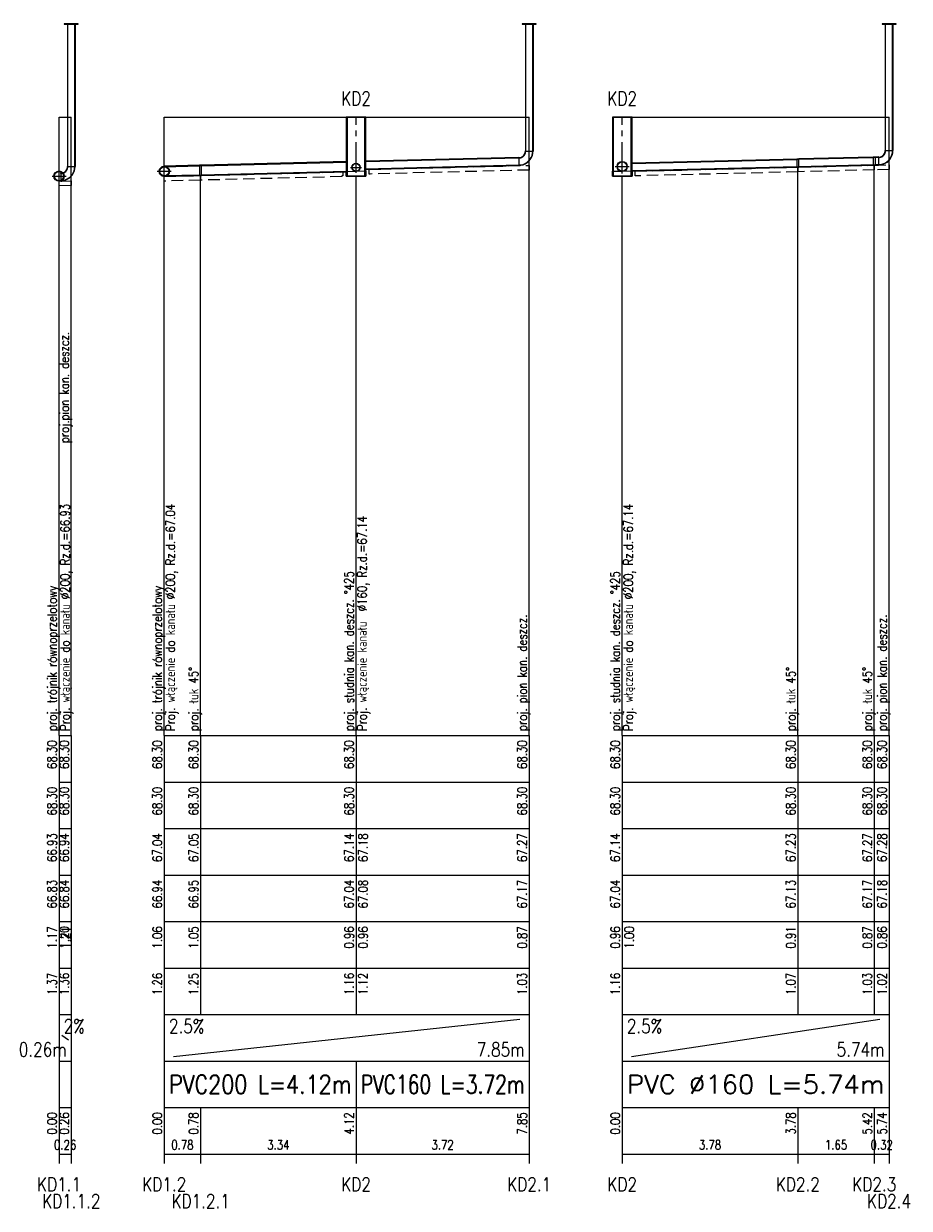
# Model space of a CAD drawing. Header units: millimetres. Extents: x 50853 to 54955, y -8480 to -6058.
# Tile 22 of 28: x 54260 to 54450, y -7600 to -7345. Entities that reach past the tile are written whole.
import ezdxf
from ezdxf.enums import TextEntityAlignment as Align

# ---------------------------------------------------------------- set-up
doc = ezdxf.new("R2010")
doc.units = ezdxf.units.MM
doc.header["$LTSCALE"] = 5
doc.linetypes.add('CENTER', pattern=[2, 1.25, -0.25, 0.25, -0.25])
doc.linetypes.add('DASHED', pattern=[0.75, 0.5, -0.25])
for name, color, linetype, lineweight in [('Liczby', 7, 'Continuous', 20), ('Linie_odn', 7, 'Continuous', 13), ('Linie_tabeli', 7, 'Continuous', 13), ('Odcinki', 5, 'Continuous', 30), ('Opis_PZ', 7, 'Continuous', 20), ('Opis_wl', 7, 'Continuous', 20), ('Osie', 7, 'CENTER', 13), ('Podsypki', 7, 'DASHED', 13), ('Ter_istn', 8, 'Continuous', 13), ('Wezly', 5, 'Continuous', 13)]:
    doc.layers.add(name, color=color, linetype=linetype, lineweight=lineweight)
doc.styles.add('Styl13', font='SIMPLEX.shx', dxfattribs={"width": 0.8})
doc.styles.add('Styl15', font='SIMPLEX.shx', dxfattribs={"width": 0.8})
doc.styles.add('Styl17', font='SIMPLEX.shx', dxfattribs={"width": 0.8})
doc.styles.add('Styl2', font='SIMPLEX.shx', dxfattribs={"width": 0.8})
doc.styles.add('Styl4', font='SIMPLEX.shx', dxfattribs={"width": 0.8})
doc.styles.add('Styl5', font='SIMPLEX.shx', dxfattribs={"width": 0.8})
doc.styles.add('Styl6', font='SIMPLEX.shx', dxfattribs={"width": 0.8})

msp = doc.modelspace()

# ---------------------------------------------------------------- linework, layer by layer
at = {"layer": 'Linie_odn'}
for points in [[(54267.38, -7498.3), (54267.38, -7365.3)], [(54270.01, -7498.3), (54270.01, -7365.3)], [(54290.01, -7498.3), (54290.01, -7365.3)], [(54368.47, -7498.3), (54368.47, -7365.3)], [(54445.85, -7498.3), (54445.85, -7365.3)], [(54426.23, -7498.3), (54426.23, -7375.98)], [(54442.68, -7498.3), (54442.68, -7375.56)], [(54297.82, -7498.3), (54297.82, -7377.75)], [(54331.24, -7498.3), (54331.24, -7377.97)], [(54388.47, -7498.3), (54388.47, -7377.97)]]:
    msp.add_lwpolyline(points, dxfattribs=at)
at = {"layer": 'Linie_tabeli'}
for p, q in [((54267.38, -7498.3), (54270.01, -7498.3)), ((54267.38, -7498.3), (54267.38, -7588.3)), ((54267.38, -7498.3), (54267.38, -7558.3)), ((54270.01, -7498.3), (54270.01, -7588.3)), ((54270.01, -7498.3), (54270.01, -7558.3)), ((54290.01, -7498.3), (54368.47, -7498.3)), ((54290.01, -7498.3), (54290.01, -7588.3)), ((54290.01, -7498.3), (54290.01, -7558.3)), ((54297.82, -7498.3), (54297.82, -7558.3)), ((54331.24, -7498.3), (54331.24, -7558.3)), ((54368.47, -7498.3), (54368.47, -7588.3)), ((54368.47, -7498.3), (54368.47, -7558.3)), ((54388.47, -7498.3), (54445.85, -7498.3)), ((54388.47, -7498.3), (54388.47, -7588.3)), ((54388.47, -7498.3), (54388.47, -7558.3)), ((54426.23, -7498.3), (54426.23, -7558.3)), ((54442.68, -7498.3), (54442.68, -7558.3)), ((54445.85, -7498.3), (54445.85, -7588.3)), ((54445.85, -7498.3), (54445.85, -7558.3)), ((54267.38, -7508.3), (54270.01, -7508.3)), ((54290.01, -7508.3), (54368.47, -7508.3)), ((54388.47, -7508.3), (54445.85, -7508.3)), ((54267.38, -7518.3), (54270.01, -7518.3)), ((54290.01, -7518.3), (54368.47, -7518.3)), ((54388.47, -7518.3), (54445.85, -7518.3)), ((54267.38, -7528.3), (54270.01, -7528.3)), ((54290.01, -7528.3), (54368.47, -7528.3)), ((54388.47, -7528.3), (54445.85, -7528.3)), ((54267.38, -7538.3), (54270.01, -7538.3)), ((54290.01, -7538.3), (54368.47, -7538.3)), ((54388.47, -7538.3), (54445.85, -7538.3)), ((54267.38, -7548.3), (54270.01, -7548.3)), ((54290.01, -7548.3), (54368.47, -7548.3)), ((54388.47, -7548.3), (54445.85, -7548.3)), ((54267.38, -7558.3), (54270.01, -7558.3)), ((54267.38, -7558.3), (54267.38, -7568.3)), ((54270.01, -7558.3), (54270.01, -7568.3)), ((54290.01, -7558.3), (54368.47, -7558.3)), ((54290.01, -7558.3), (54290.01, -7568.3)), ((54368.47, -7558.3), (54368.47, -7568.3)), ((54388.47, -7558.3), (54445.85, -7558.3)), ((54388.47, -7558.3), (54388.47, -7568.3)), ((54445.85, -7558.3), (54445.85, -7568.3)), ((54292.01, -7567.3), (54366.47, -7559.3)), ((54390.47, -7567.3), (54443.85, -7559.3)), ((54269.38, -7563.8), (54268.01, -7562.8)), ((54267.38, -7568.3), (54270.01, -7568.3)), ((54270.01, -7568.3), (54270.01, -7578.3)), ((54290.01, -7568.3), (54368.47, -7568.3)), ((54331.24, -7568.3), (54331.24, -7578.3)), ((54368.47, -7568.3), (54368.47, -7578.3)), ((54388.47, -7568.3), (54445.85, -7568.3)), ((54445.85, -7568.3), (54445.85, -7578.3)), ((54267.38, -7578.3), (54270.01, -7578.3)), ((54267.38, -7578.3), (54267.38, -7590.3)), ((54270.01, -7578.3), (54270.01, -7590.3)), ((54290.01, -7578.3), (54368.47, -7578.3)), ((54290.01, -7578.3), (54290.01, -7590.3)), ((54297.82, -7578.3), (54297.82, -7590.3)), ((54331.24, -7578.3), (54331.24, -7590.3)), ((54368.47, -7578.3), (54368.47, -7590.3)), ((54388.47, -7578.3), (54445.85, -7578.3)), ((54388.47, -7578.3), (54388.47, -7590.3)), ((54426.23, -7578.3), (54426.23, -7590.3)), ((54442.68, -7578.3), (54442.68, -7590.3)), ((54445.85, -7578.3), (54445.85, -7590.3)), ((54267.38, -7588.3), (54270.01, -7588.3)), ((54290.01, -7588.3), (54368.47, -7588.3)), ((54388.47, -7588.3), (54445.85, -7588.3))]:
    msp.add_line(p, q, dxfattribs=at)
at = {"layer": 'Odcinki'}
for points in [[(54298.04, -7375.75), (54329.11, -7374.97), (54329.11, -7374.87), (54298.04, -7375.65)], [(54333.36, -7374.87), (54366.22, -7374.04), (54366.22, -7373.96), (54333.36, -7374.79)], [(54390.6, -7375.27), (54426.01, -7374.38), (54426.01, -7374.3), (54390.6, -7375.19)], [(54426.46, -7374.37), (54442.46, -7373.97), (54442.46, -7373.89), (54426.46, -7374.29)], [(54442.91, -7373.96), (54443.6, -7373.94), (54443.6, -7373.86), (54442.91, -7373.88)], [(54267.98, -7377.36), (54267.76, -7377.36), (54267.76, -7377.28), (54267.98, -7377.28)], [(54290.01, -7375.95), (54297.59, -7375.76), (54297.59, -7375.66), (54290.01, -7375.85)], [(54298.04, -7377.75), (54329.11, -7376.97), (54329.11, -7377.07), (54298.04, -7377.85)], [(54333.36, -7376.47), (54366.22, -7375.64), (54366.22, -7375.72), (54333.36, -7376.55)], [(54390.6, -7376.87), (54426.01, -7375.98), (54426.01, -7376.06), (54390.6, -7376.95)], [(54426.46, -7375.97), (54442.46, -7375.57), (54442.46, -7375.65), (54426.46, -7376.05)], [(54442.91, -7375.56), (54443.6, -7375.54), (54443.6, -7375.62), (54442.91, -7375.64)], [(54267.98, -7378.96), (54267.76, -7378.96), (54267.76, -7379.04), (54267.98, -7379.04)], [(54290.01, -7377.95), (54297.59, -7377.76), (54297.59, -7377.86), (54290.01, -7378.05)]]:
    msp.add_lwpolyline(points, close=True, dxfattribs=at)
at = {"layer": 'Opis_wl'}
for centre, radius in [((54388.47, -7375.92), 1.1), ((54388.47, -7375.92), 1), ((54267.38, -7377.97), 1.1), ((54267.38, -7377.97), 1), ((54290.01, -7376.95), 1.1), ((54290.01, -7376.95), 1), ((54331.24, -7376.1), 0.88), ((54331.24, -7376.1), 0.8)]:
    msp.add_circle(centre, radius, dxfattribs=at)
at = {"layer": 'Osie'}
for p, q in [((54331.24, -7376.92), (54331.24, -7365.3)), ((54388.47, -7376.92), (54388.47, -7365.3)), ((54331.24, -7377.3), (54331.24, -7374.9)), ((54388.47, -7377.42), (54388.47, -7374.42)), ((54267.38, -7379.47), (54267.38, -7376.47)), ((54288.51, -7376.95), (54291.51, -7376.95)), ((54290.01, -7378.45), (54290.01, -7375.45)), ((54330.04, -7376.1), (54332.44, -7376.1)), ((54386.97, -7375.92), (54389.97, -7375.92)), ((54265.88, -7377.97), (54268.88, -7377.97))]:
    msp.add_line(p, q, dxfattribs=at)
at = {"layer": 'Podsypki'}
for points in [[(54297.82, -7377.85), (54328.43, -7377.09), (54328.43, -7377.92), (54328.18, -7377.92), (54328.18, -7378.09), (54297.82, -7378.85), (54297.82, -7378.75), (54297.82, -7378.75)], [(54334.04, -7376.53), (54368.47, -7375.67), (54368.47, -7376.59), (54368.47, -7376.59), (54368.47, -7376.67), (54334.3, -7377.53), (54334.3, -7377.53), (54334.04, -7377.53)], [(54391.28, -7376.93), (54426.23, -7376.06), (54426.23, -7376.98), (54426.23, -7376.98), (54426.23, -7377.06), (54391.53, -7377.93), (54391.53, -7377.92), (54391.28, -7377.92)], [(54426.23, -7376.06), (54442.68, -7375.64), (54442.68, -7376.56), (54442.68, -7376.56), (54442.68, -7376.64), (54426.23, -7377.06), (54426.23, -7376.98), (54426.23, -7376.98)], [(54442.68, -7375.64), (54445.85, -7375.56), (54445.85, -7376.48), (54445.85, -7376.48), (54445.85, -7376.56), (54442.68, -7376.64), (54442.68, -7376.56), (54442.68, -7376.56)], [(54267.38, -7379.05), (54270.01, -7379), (54270.01, -7379.92), (54270.01, -7379.92), (54270.01, -7380), (54267.38, -7380.05), (54267.38, -7379.97), (54267.38, -7379.97)], [(54290.01, -7378.05), (54297.82, -7377.85), (54297.82, -7378.75), (54297.82, -7378.75), (54297.82, -7378.85), (54290.01, -7379.05), (54290.01, -7378.95), (54290.01, -7378.95)]]:
    msp.add_lwpolyline(points, close=True, dxfattribs=at)
at = {"layer": 'Ter_istn'}
for points in [[(54267.38, -7365.3), (54270.01, -7365.3)], [(54290.01, -7365.3), (54297.82, -7365.3), (54331.24, -7365.3), (54368.47, -7365.3)], [(54388.47, -7365.3), (54426.23, -7365.3), (54442.68, -7365.3), (54445.85, -7365.3)]]:
    msp.add_lwpolyline(points, dxfattribs=at)
at = {"layer": 'Wezly'}
for p, q in [((54444.95, -7372.49), (54446.75, -7372.49)), ((54366.22, -7373.94), (54366.22, -7375.74)), ((54367.57, -7372.59), (54369.37, -7372.59)), ((54426.23, -7374.3), (54426.01, -7374.3)), ((54426.01, -7374.3), (54426.01, -7376.06)), ((54426.23, -7374.38), (54426.01, -7374.38)), ((54426.46, -7374.29), (54426.23, -7374.3)), ((54426.46, -7374.37), (54426.23, -7374.38)), ((54426.46, -7376.05), (54426.46, -7374.29)), ((54442.68, -7373.88), (54442.46, -7373.89)), ((54442.46, -7373.89), (54442.46, -7375.65)), ((54442.68, -7373.96), (54442.46, -7373.97)), ((54442.91, -7373.88), (54442.68, -7373.88)), ((54442.91, -7373.96), (54442.68, -7373.96)), ((54442.91, -7375.64), (54442.91, -7373.88)), ((54443.6, -7373.84), (54443.6, -7375.64)), ((54267.76, -7377.26), (54267.76, -7379.06)), ((54269.11, -7375.91), (54270.91, -7375.91)), ((54297.82, -7375.65), (54297.59, -7375.66)), ((54297.59, -7375.66), (54297.59, -7377.86)), ((54297.82, -7375.75), (54297.59, -7375.76)), ((54298.04, -7375.65), (54297.82, -7375.65)), ((54298.04, -7375.75), (54297.82, -7375.75)), ((54298.04, -7377.85), (54298.04, -7375.65)), ((54426.01, -7375.98), (54426.23, -7375.98)), ((54426.01, -7376.06), (54426.23, -7376.06)), ((54426.23, -7375.98), (54426.46, -7375.97)), ((54426.23, -7376.06), (54426.46, -7376.05)), ((54442.46, -7375.57), (54442.68, -7375.56)), ((54442.46, -7375.65), (54442.68, -7375.64)), ((54442.68, -7375.56), (54442.91, -7375.56)), ((54442.68, -7375.64), (54442.91, -7375.64)), ((54297.59, -7377.76), (54297.82, -7377.75)), ((54297.59, -7377.86), (54297.82, -7377.85)), ((54297.82, -7377.75), (54298.04, -7377.75)), ((54297.82, -7377.85), (54298.04, -7377.85))]:
    msp.add_line(p, q, dxfattribs=at)
for points in [[(54268.51, -7345.3), (54271.51, -7345.3), (54271.51, -7345.2), (54268.51, -7345.2)], [(54269.26, -7375.91), (54269.26, -7345.3), (54269.18, -7345.3), (54269.18, -7375.91)], [(54270.76, -7375.91), (54270.76, -7345.3), (54270.83, -7345.3), (54270.83, -7375.91)], [(54366.97, -7345.3), (54369.97, -7345.3), (54369.97, -7345.2), (54366.97, -7345.2)], [(54367.72, -7372.59), (54367.72, -7345.3), (54367.65, -7345.3), (54367.65, -7372.59)], [(54369.22, -7372.59), (54369.22, -7345.3), (54369.3, -7345.3), (54369.3, -7372.59)], [(54444.35, -7345.3), (54447.35, -7345.3), (54447.35, -7345.2), (54444.35, -7345.2)], [(54445.1, -7372.49), (54445.1, -7345.3), (54445.02, -7345.3), (54445.02, -7372.49)], [(54446.6, -7372.49), (54446.6, -7345.3), (54446.67, -7345.3), (54446.67, -7372.49)], [(54329.11, -7365.3), (54333.36, -7365.3), (54333.36, -7365.3), (54329.11, -7365.3)], [(54329.11, -7377.97), (54333.36, -7377.97), (54333.36, -7365.3), (54329.11, -7365.3)], [(54329.32, -7377.97), (54333.15, -7377.97), (54333.15, -7365.3), (54329.32, -7365.3)], [(54386.35, -7365.3), (54390.6, -7365.3), (54390.6, -7365.3), (54386.35, -7365.3)], [(54386.35, -7377.97), (54390.6, -7377.97), (54390.6, -7365.3), (54386.35, -7365.3)], [(54386.56, -7377.97), (54390.38, -7377.97), (54390.38, -7365.3), (54386.56, -7365.3)], [(54331.24, -7377.97), (54329.11, -7377.97), (54329.11, -7376.97), (54331.24, -7376.92), (54333.36, -7376.87), (54333.36, -7377.97)], [(54388.47, -7377.97), (54386.35, -7377.97), (54386.35, -7376.92), (54388.47, -7376.92), (54390.6, -7376.87), (54390.6, -7377.97)]]:
    msp.add_lwpolyline(points, close=True, dxfattribs=at)
for points in [[(54443.6, -7373.99), (54443.83, -7373.97), (54444.06, -7373.92), (54444.28, -7373.83), (54444.48, -7373.7), (54444.66, -7373.55), (54444.81, -7373.37), (54444.94, -7373.17), (54445.03, -7372.95), (54445.08, -7372.73), (54445.1, -7372.49)], [(54443.6, -7373.92), (54443.82, -7373.9), (54444.04, -7373.85), (54444.25, -7373.76), (54444.44, -7373.64), (54444.61, -7373.5), (54444.75, -7373.33), (54444.87, -7373.14), (54444.95, -7372.93), (54445.01, -7372.71), (54445.02, -7372.49)], [(54443.6, -7375.49), (54444.07, -7375.45), (54444.53, -7375.34), (54444.96, -7375.16), (54445.36, -7374.92), (54445.72, -7374.61), (54446.03, -7374.25), (54446.27, -7373.85), (54446.45, -7373.42), (54446.56, -7372.96), (54446.6, -7372.49)], [(54443.6, -7375.57), (54444.08, -7375.53), (54444.55, -7375.42), (54445, -7375.23), (54445.41, -7374.98), (54445.77, -7374.67), (54446.09, -7374.3), (54446.34, -7373.89), (54446.52, -7373.44), (54446.64, -7372.97), (54446.67, -7372.49)], [(54366.22, -7374.09), (54366.46, -7374.08), (54366.69, -7374.02), (54366.9, -7373.93), (54367.1, -7373.81), (54367.28, -7373.66), (54367.44, -7373.48), (54367.56, -7373.28), (54367.65, -7373.06), (54367.7, -7372.83), (54367.72, -7372.59)], [(54366.22, -7374.02), (54366.45, -7374), (54366.66, -7373.95), (54366.87, -7373.86), (54367.06, -7373.75), (54367.23, -7373.6), (54367.38, -7373.43), (54367.49, -7373.24), (54367.58, -7373.04), (54367.63, -7372.82), (54367.65, -7372.59)], [(54366.22, -7375.59), (54366.69, -7375.56), (54367.15, -7375.45), (54367.58, -7375.27), (54367.99, -7375.02), (54368.34, -7374.72), (54368.65, -7374.36), (54368.9, -7373.96), (54369.08, -7373.52), (54369.19, -7373.06), (54369.22, -7372.59)], [(54366.22, -7375.67), (54366.7, -7375.63), (54367.17, -7375.52), (54367.62, -7375.33), (54368.03, -7375.08), (54368.4, -7374.77), (54368.71, -7374.4), (54368.96, -7373.99), (54369.15, -7373.54), (54369.26, -7373.08), (54369.3, -7372.59)], [(54267.76, -7377.41), (54267.99, -7377.39), (54268.22, -7377.34), (54268.44, -7377.25), (54268.64, -7377.13), (54268.82, -7376.97), (54268.97, -7376.79), (54269.1, -7376.59), (54269.19, -7376.38), (54269.24, -7376.15), (54269.26, -7375.91)], [(54267.76, -7377.34), (54267.98, -7377.32), (54268.2, -7377.27), (54268.41, -7377.18), (54268.6, -7377.07), (54268.77, -7376.92), (54268.91, -7376.75), (54269.03, -7376.56), (54269.11, -7376.35), (54269.17, -7376.14), (54269.18, -7375.91)], [(54267.76, -7378.91), (54268.23, -7378.88), (54268.69, -7378.77), (54269.12, -7378.59), (54269.52, -7378.34), (54269.88, -7378.03), (54270.19, -7377.68), (54270.43, -7377.27), (54270.61, -7376.84), (54270.72, -7376.38), (54270.76, -7375.91)], [(54267.76, -7378.99), (54268.24, -7378.95), (54268.71, -7378.84), (54269.16, -7378.65), (54269.57, -7378.4), (54269.93, -7378.09), (54270.25, -7377.72), (54270.5, -7377.31), (54270.68, -7376.86), (54270.8, -7376.39), (54270.83, -7375.91)]]:
    msp.add_lwpolyline(points, dxfattribs=at)

# ---------------------------------------------------------------- texts
at = {"layer": 'Liczby', "width": 0.8}
for s, height, style, p in [('KD2', 3, 'Styl13', (54331.24, -7362.8)), ('KD2', 3, 'Styl13', (54388.47, -7362.8)), ('0.26', 2, 'Styl6', (54268.69, -7587.3)), ('0.78', 2, 'Styl6', (54293.91, -7587.3)), ('3.34', 2, 'Styl6', (54314.53, -7587.3)), ('3.72', 2, 'Styl6', (54349.85, -7587.3)), ('3.78', 2, 'Styl6', (54407.35, -7587.3)), ('1.65', 2, 'Styl6', (54434.46, -7587.3)), ('0.32', 2, 'Styl6', (54444.27, -7587.3)), ('KD1.1', 3, 'Styl13', (54267.38, -7596.3)), ('KD1.2', 3, 'Styl13', (54290.01, -7596.3)), ('KD2', 3, 'Styl13', (54331.24, -7596.3)), ('KD2.1', 3, 'Styl13', (54368.47, -7596.3)), ('KD2', 3, 'Styl13', (54388.47, -7596.3)), ('KD2.2', 3, 'Styl13', (54426.23, -7596.3)), ('KD2.3', 3, 'Styl13', (54442.68, -7596.3)), ('KD1.1.2', 3, 'Styl13', (54270.01, -7599.9)), ('KD1.2.1', 3, 'Styl13', (54297.82, -7599.9)), ('KD2.4', 3, 'Styl13', (54445.85, -7599.9))]:
    msp.add_text(s, height=height, dxfattribs=dict(at, style=style)).set_placement(p, align=Align.CENTER)
at = {"layer": 'Liczby', "style": 'Styl2', "width": 0.8}
for s, p in [('68.30', (54266.88, -7499.3)), ('68.30', (54269.51, -7499.3)), ('68.30', (54289.51, -7499.3)), ('68.30', (54297.32, -7499.3)), ('68.30', (54330.74, -7499.3)), ('68.30', (54367.97, -7499.3)), ('68.30', (54387.97, -7499.3)), ('68.30', (54425.73, -7499.3)), ('68.30', (54442.18, -7499.3)), ('68.30', (54445.35, -7499.3)), ('68.30', (54266.88, -7509.3)), ('68.30', (54269.51, -7509.3)), ('68.30', (54289.51, -7509.3)), ('68.30', (54297.32, -7509.3)), ('68.30', (54330.74, -7509.3)), ('68.30', (54367.97, -7509.3)), ('68.30', (54387.97, -7509.3)), ('68.30', (54425.73, -7509.3)), ('68.30', (54442.18, -7509.3)), ('68.30', (54445.35, -7509.3)), ('66.93', (54266.88, -7519.3)), ('66.94', (54269.51, -7519.3)), ('67.04', (54289.51, -7519.3)), ('67.05', (54297.32, -7519.3)), ('67.14', (54330.74, -7519.3)), ('67.18', (54333.74, -7519.3)), ('67.27', (54367.97, -7519.3)), ('67.14', (54387.97, -7519.3)), ('67.23', (54425.73, -7519.3)), ('67.27', (54442.18, -7519.3)), ('67.28', (54445.35, -7519.3)), ('66.83', (54266.88, -7529.3)), ('66.84', (54269.51, -7529.3)), ('66.94', (54289.51, -7529.3)), ('66.95', (54297.32, -7529.3)), ('67.04', (54330.74, -7529.3)), ('67.08', (54333.74, -7529.3)), ('67.17', (54367.97, -7529.3)), ('67.04', (54387.97, -7529.3)), ('67.13', (54425.73, -7529.3)), ('67.17', (54442.18, -7529.3)), ('67.18', (54445.35, -7529.3)), ('1.17', (54266.88, -7539.3)), ('1.20', (54269.51, -7539.3)), ('1.21', (54269.88, -7539.3)), ('1.06', (54289.51, -7539.3)), ('1.05', (54297.32, -7539.3)), ('0.96', (54330.74, -7539.3)), ('0.96', (54333.74, -7539.3)), ('0.87', (54367.97, -7539.3)), ('0.96', (54387.97, -7539.3)), ('1.00', (54390.97, -7539.3)), ('0.91', (54425.73, -7539.3)), ('0.87', (54442.18, -7539.3)), ('0.86', (54445.35, -7539.3)), ('1.37', (54266.88, -7549.3)), ('1.36', (54269.51, -7549.3)), ('1.26', (54289.51, -7549.3)), ('1.25', (54297.32, -7549.3)), ('1.16', (54330.74, -7549.3)), ('1.12', (54333.74, -7549.3)), ('1.03', (54367.97, -7549.3)), ('1.16', (54387.97, -7549.3)), ('1.07', (54425.73, -7549.3)), ('1.03', (54442.18, -7549.3)), ('1.02', (54445.35, -7549.3)), ('0.00', (54266.88, -7579.3)), ('0.26', (54269.51, -7579.3)), ('0.00', (54289.51, -7579.3)), ('0.78', (54297.32, -7579.3)), ('4.12', (54330.74, -7579.3)), ('7.85', (54367.97, -7579.3)), ('0.00', (54387.97, -7579.3)), ('3.78', (54425.73, -7579.3)), ('5.42', (54442.18, -7579.3)), ('5.74', (54445.35, -7579.3))]:
    msp.add_text(s, height=2, rotation=90, dxfattribs=at).set_placement(p, align=Align.RIGHT)
at = {"layer": 'Liczby', "style": 'Styl4', "width": 0.8}
for s, p in [('2%', (54268.38, -7562.3)), ('2.5%', (54291.01, -7562.3)), ('2.5%', (54389.47, -7562.3))]:
    msp.add_text(s, height=3, dxfattribs=at).set_placement(p)
for s, p in [('0.26m', (54269.01, -7567.3)), ('7.85m', (54367.47, -7567.3)), ('5.74m', (54444.85, -7567.3))]:
    msp.add_text(s, height=3, dxfattribs=at).set_placement(p, align=Align.RIGHT)
at = {"layer": 'Liczby', "style": 'Styl5'}
for s, width, p, p2 in [('PVC200 L=4.12m', 0.757119, (54291.01, -7575.3), (54330.24, -7575.3)), ('PVC160 L=3.72m', 0.680126, (54332.24, -7575.3), (54367.47, -7575.3)), ('PVC %%C160 L=5.74m', 0.937836, (54389.47, -7575.3), (54444.85, -7575.3))]:
    msp.add_text(s, height=4, dxfattribs=dict(at, width=width)).set_placement(p, p2, align=Align.FIT)
at = {"layer": 'Opis_PZ', "style": 'Styl15', "width": 0.8}
for s, p in [('proj.pion kan. deszcz.', (54269.51, -7435.38)), ('proj. trójnik równoprzelotowy', (54266.88, -7497.3)), ('proj. trójnik równoprzelotowy', (54289.51, -7497.3)), ('proj. studnia kan. deszcz. %%D425', (54330.74, -7497.3)), ('proj. studnia kan. deszcz. %%D425', (54387.97, -7497.3)), ('proj. pion kan. deszcz.', (54367.97, -7497.3)), ('proj. pion kan. deszcz.', (54445.35, -7497.3)), ('proj. łuk 45%%d', (54297.32, -7497.3)), ('proj. łuk 45%%d', (54425.73, -7497.3)), ('proj. łuk 45%%d', (54442.18, -7497.3))]:
    msp.add_text(s, height=2, rotation=90, dxfattribs=at).set_placement(p)
at = {"layer": 'Opis_wl', "style": 'Styl17', "width": 0.8}
for s, p in [('Proj. włączenie do kanału %%C200, Rz.d.=66.93', (54269.68, -7497.3)), ('Proj. włączenie do kanału %%C200, Rz.d.=67.04', (54292.31, -7497.3)), ('Proj. włączenie do kanału %%C200, Rz.d.=67.14', (54390.77, -7497.3)), ('Proj. włączenie kanału  %%C160, Rz.d.=67.14', (54333.54, -7497.3))]:
    msp.add_text(s, height=2, rotation=90, dxfattribs=at).set_placement(p)

doc.saveas('drawing.dxf')
